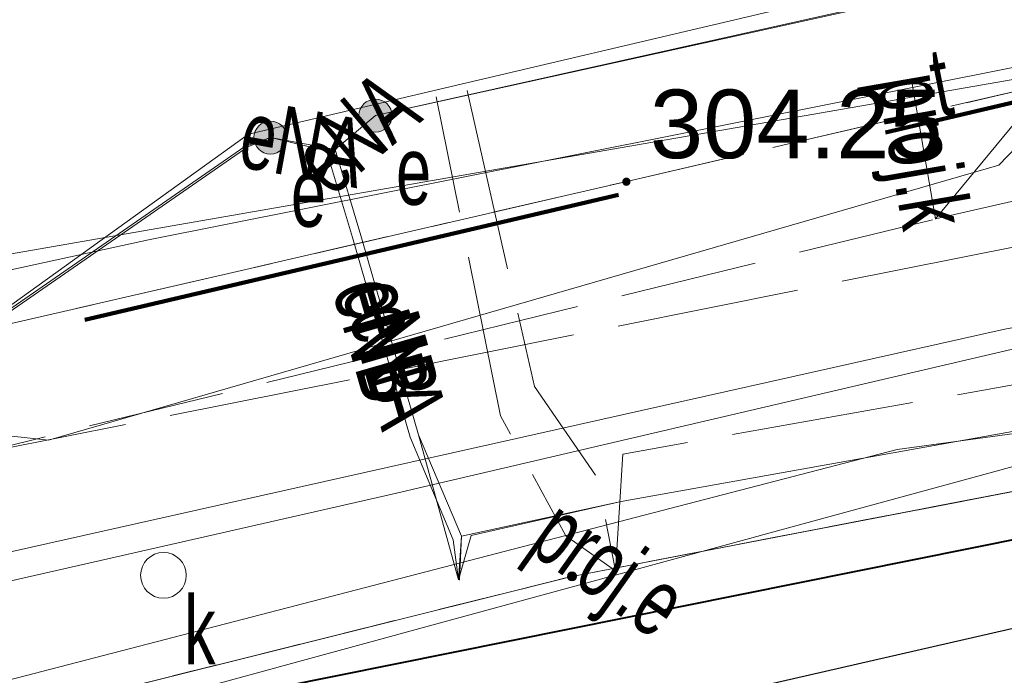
# Model space of a CAD drawing. Header units: metres. Extents: x 6567444 to 13135881, y 5574237 to 11149086.
# Tile 157 of 191: x 6567864.05 to 6567874.82, y 5574562.21 to 5574569.38. Entities that reach past the tile are written whole.
import ezdxf
from ezdxf.enums import TextEntityAlignment as Align

# ---------------------------------------------------------------- set-up
doc = ezdxf.new("R2010")
doc.units = ezdxf.units.M
for name, pattern in [('2.0_1.0', [3, 2, -1]), ('L_0_03', [1, 0.5, -0.5]), ('L_0_04', [1.5, 1, -0.5]), ('L_0_06', [2, 1.5, -0.5]), ('L_2_50', [2.5, 2, -0.5])]:
    doc.linetypes.add(name, pattern=pattern)
for name, color, linetype, lineweight in [('EGB_DzialkaEwidencyjna', 7, 'Continuous', 18), ('EGB_Klasouzytek', 92, 'Continuous', 18), ('EGB_KonturUzytkuGruntowego', 92, 'Continuous', 18), ('EGB_PunktGraniczny', 7, 'Continuous', 18), ('GES_InneUrzadzeniaTowarzyszace_P', 7, 'Continuous', 18), ('GES_PrzewodElektroenergetyczny', 1, 'Continuous', 18), ('GES_PrzewodElektroenergetyczny_Projektowany', 7, 'Continuous', 18), ('GES_PrzewodKanalizacyjny_Projektowany', 7, 'Continuous', 18), ('GES_PrzewodTelekomunikacyjny', 30, 'Continuous', 18), ('GES_PrzewodWodociagowy', 5, 'Continuous', 18), ('GES_UrzadzeniaSiecElektroenergetyczna_P', 7, 'Continuous', 18), ('MP_LINIE_REGULAC', 135, 'Continuous', 40), ('OT_Komunikacja', 7, 'Continuous', 18), ('OTRS', 7, 'Continuous', 13), ('OTRS_O', 7, 'Continuous', 20), ('Z_ZAKRES', 214, 'Continuous', 90)]:
    doc.layers.add(name, color=color, linetype=linetype, lineweight=lineweight)
doc.layers.add('FORMA - Arch 01 - PZT 1 Strefy', color=7, linetype='Continuous')
doc.styles.add('BDOT', font='arial.ttf', dxfattribs={"width": 0.9})
doc.styles.get("Standard").update_dxf_attribs({"font": 'arial.ttf'})
pattern_1 = [(45, (0, 0), (-0.265165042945, 0.265165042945), [])]

# ---------------------------------------------------------------- blocks, each defined once
blk = doc.blocks.new('L_0_02_2')
at = {"color": 0}
blk.add_point((0, 0), dxfattribs=at)
blk = doc.blocks.new('L_0_02_1')
at = {"color": 0}
blk.add_point((0, 0), dxfattribs=at)
blk = doc.blocks.new('EGPG_N')
at = {"linetype": 'Continuous', "lineweight": 13}
blk.add_hatch(color=0, dxfattribs=at).paths.add_polyline_path([(0, -0.1, 1), (0, 0.1, 1)])
at = {"color": 0, "linetype": 'Continuous', "lineweight": 13}
blk.add_circle((0, 0), 0.1, dxfattribs=at)
blk = doc.blocks.new('other_SUPW_O')
at = {"color": 0, "linetype": 'Continuous', "lineweight": 18}
blk.add_circle((0, 0), 0.5, dxfattribs=at)
blk = doc.blocks.new('other_SUEU')
at = {"linetype": 'Continuous', "lineweight": 18}
blk.add_hatch(color=0, dxfattribs=at).paths.add_polyline_path([(0, -0.361, 1), (0, 0.361, 1)])
at = {"color": 0, "linetype": 'Continuous', "lineweight": 18}
blk.add_circle((0, 0), 0.361, dxfattribs=at)
blk = doc.blocks.new('OTRS')
at = {"layer": 'OTRS', "color": 0, "lineweight": -3, "const_width": 0.09}
blk.add_lwpolyline([(-0.045, 0, 1), (0.045, 0, 1)], format="xyb", close=True, dxfattribs=at)
at = {"layer": 'OTRS_O', "color": 0, "style": 'BDOT'}
blk.add_attdef('RZEDNA', (0.514, 0.515), '', height=1.5, dxfattribs=at)
blk = doc.blocks.new('_MDCP')
at = {"layer": 'EGB_DzialkaEwidencyjna', "linetype": 'CONTINUOUS', "lineweight": 18}
for p, q in [((6567927.24, 5574590.43), (6567941.268, 5574593.214)), ((6567844.36, 5574573.98), (6567927.24, 5574590.43)), ((6567870.09, 5574563.29), (6567937.22, 5574576.21)), ((6567937.22, 5574576.21), (6567953.2, 5574485.85)), ((6567848.19, 5574557.83), (6567844.36, 5574573.98)), ((6567921.55, 5574569.11), (6567849.51, 5574552.26)), ((6567946.41, 5574443.1), (6567921.55, 5574569.11)), ((6567848.19, 5574557.83), (6567870.09, 5574563.29)), ((6567870.09, 5574563.29), (6567848.19, 5574557.83)), ((6567849.51, 5574552.26), (6567848.19, 5574557.83)), ((6567953.2, 5574485.85), (6567954.34, 5574479.4)), ((6567954.34, 5574479.4), (6567964.63, 5574421.22)), ((6567945.87, 5574426.93), (6567946.41, 5574443.1)), ((6567941.78, 5574411.28), (6567945.87, 5574426.93)), ((6567964.63, 5574421.22), (6567961.98, 5574385.01)), ((6567926.87, 5574389.48), (6567941.78, 5574411.28)), ((6567903.73, 5574376.76), (6567926.87, 5574389.48)), ((6567961.98, 5574385.01), (6567940.38, 5574379.35)), ((6567940.38, 5574379.35), (6567927.03, 5574350.99)), ((6567864.17, 5574367.81), (6567903.73, 5574376.76)), ((6567869.98, 5574345.11), (6567864.17, 5574367.81)), ((6567921.32, 5574359.06), (6567869.98, 5574345.11)), ((6567923.464, 5574348.631), (6567921.32, 5574359.06)), ((6567927.03, 5574350.99), (6567923.464, 5574348.631))]:
    blk.add_line(p, q, dxfattribs=at)
at = {"layer": 'EGB_Klasouzytek', "lineweight": 18}
for points in [[(6567944.099, 5574577.571), (6567942.63, 5574577.28), (6567937.22, 5574576.21), (6567870.09, 5574563.29), (6567848.19, 5574557.83)], [(6567922.989, 5574350.942), (6567921.32, 5574359.06), (6567869.98, 5574345.11), (6567864.17, 5574367.81), (6567903.73, 5574376.76), (6567926.87, 5574389.48), (6567941.78, 5574411.28), (6567945.87, 5574426.93), (6567946.41, 5574443.1), (6567921.55, 5574569.11), (6567849.51, 5574552.26), (6567848.19, 5574557.83), (6567870.09, 5574563.29), (6567937.22, 5574576.21)]]:
    blk.add_lwpolyline(points, dxfattribs=at)
at = {"layer": 'EGB_KonturUzytkuGruntowego', "linetype": 'L_0_03', "lineweight": 18}
for points in [[(6567944.099, 5574577.571), (6567942.63, 5574577.28), (6567937.22, 5574576.21), (6567870.09, 5574563.29), (6567848.19, 5574557.83), (6567841.64, 5574556.2), (6567819.81, 5574551.02), (6567814.7, 5574549.3), (6567811.96, 5574548.85), (6567810.34, 5574548.58), (6567809.02, 5574546.47), (6567805.83, 5574540.63), (6567799.496, 5574570.502)], [(6567922.989, 5574350.942), (6567921.32, 5574359.06), (6567869.98, 5574345.11), (6567864.17, 5574367.81), (6567903.73, 5574376.76), (6567926.87, 5574389.48), (6567941.78, 5574411.28), (6567945.87, 5574426.93), (6567946.41, 5574443.1), (6567921.55, 5574569.11), (6567849.51, 5574552.26), (6567848.19, 5574557.83), (6567870.09, 5574563.29), (6567937.22, 5574576.21), (6567953.2, 5574485.85)]]:
    blk.add_lwpolyline(points, dxfattribs=at)
at = {"layer": 'EGB_PunktGraniczny'}
blk.add_point((6567870.09, 5574563.29), dxfattribs=at)
at = {"layer": 'GES_PrzewodElektroenergetyczny', "color": 1, "linetype": 'Continuous', "lineweight": 18}
for points in [[(6567867.94, 5574568.33), (6567873.881, 5574569.658), (6567880.075, 5574570.908), (6567909.127, 5574576.204), (6567943.222, 5574582.416)], [(6567867.94, 5574568.33), (6567873.911, 5574569.652), (6567880.105, 5574570.902), (6567928.942, 5574579.805), (6567930.594, 5574580.106), (6567943.224, 5574582.408)], [(6567943.254, 5574582.239), (6567909.127, 5574576.204), (6567889.67, 5574572.763), (6567874.092, 5574569.903), (6567866.549, 5574568.127), (6567863.2, 5574565.721), (6567847.979, 5574563.389), (6567834.386, 5574560.54), (6567829.197, 5574557.801), (6567825.396, 5574554.557), (6567825.286, 5574554.465), (6567823.983, 5574553.351), (6567823.887, 5574553.328), (6567823.56, 5574553.266), (6567822.367, 5574553.026), (6567822.149, 5574553.016), (6567821.707, 5574552.996), (6567817.963, 5574552.826), (6567817.484, 5574552.804), (6567812.181, 5574552.562), (6567800.221, 5574552.715), (6567799.811, 5574552.733), (6567793.499, 5574551.393)], [(6567943.578, 5574580.45), (6567880.22, 5574567.52), (6567879.71, 5574566.23), (6567878.836, 5574565.386), (6567873.65, 5574564.68), (6567858.185, 5574560.669)], [(6567943.578, 5574580.45), (6567880.22, 5574567.52), (6567879.71, 5574566.23), (6567878.836, 5574565.386), (6567873.65, 5574564.68), (6567858.185, 5574560.669)], [(6567838.664, 5574557.463), (6567839.429, 5574557.634), (6567846.812, 5574559.385), (6567851.645, 5574560.446), (6567868.123, 5574564.188), (6567878.034, 5574566.506), (6567891.189, 5574569.42), (6567902.264, 5574571.789), (6567930.529, 5574577.195), (6567943.691, 5574579.824)], [(6567793.655, 5574550.711), (6567800.35, 5574552.06), (6567829.97, 5574558.57), (6567842.31, 5574561.39), (6567850.66, 5574562.54), (6567860.88, 5574565.16), (6567864.36, 5574564.78), (6567874.76, 5574567.79), (6567876.7, 5574569.8), (6567879.43, 5574570.97), (6567880.48, 5574571.46), (6567881.27, 5574571.67)], [(6567793.654, 5574550.715), (6567800.35, 5574552.06), (6567829.97, 5574558.57), (6567842.31, 5574561.39), (6567850.66, 5574562.54), (6567860.88, 5574565.16), (6567864.36, 5574564.78), (6567874.76, 5574567.79), (6567876.7, 5574569.8), (6567879.43, 5574570.97)], [(6567793.506, 5574551.362), (6567799.783, 5574552.712), (6567800.221, 5574552.715), (6567811.977, 5574552.47), (6567815.866, 5574552.65), (6567817.454, 5574552.724), (6567817.933, 5574552.746), (6567821.573, 5574552.914), (6567821.696, 5574552.936), (6567822.149, 5574553.016), (6567823.56, 5574553.266), (6567823.887, 5574553.328), (6567825.286, 5574554.465), (6567825.396, 5574554.557), (6567829.332, 5574557.775), (6567834.269, 5574560.409), (6567848.172, 5574563.348), (6567863.152, 5574565.67), (6567866.512, 5574567.994), (6567866.79, 5574568.09)], [(6567866.79, 5574568.09), (6567866.542, 5574567.987), (6567863.181, 5574565.664), (6567848.2, 5574563.341), (6567834.297, 5574560.402), (6567829.361, 5574557.768), (6567823.918, 5574553.318), (6567821.603, 5574552.908), (6567815.896, 5574552.644), (6567812.008, 5574552.464), (6567799.814, 5574552.707), (6567793.509, 5574551.351)]]:
    blk.add_lwpolyline(points, dxfattribs=at)
at = {"layer": 'GES_PrzewodElektroenergetyczny', "color": 1, "linetype": 'Continuous', "lineweight": 18, "flags": 128}
for points in [[(6567868.85, 5574563.254), (6567868.88, 5574563.73), (6567870.63, 5574564.11), (6567881.7, 5574566.09), (6567907.85, 5574570.96), (6567922.43, 5574574.08), (6567923.04, 5574574.68), (6567924.32, 5574574.08), (6567931.18, 5574575.48), (6567936.08, 5574576.61), (6567936.52, 5574576.27)], [(6567868.85, 5574563.254), (6567868.988, 5574563.738), (6567870.63, 5574564.11), (6567881.7, 5574566.09), (6567907.85, 5574570.96), (6567922.43, 5574574.08), (6567923.04, 5574574.68), (6567924.32, 5574574.08), (6567931.18, 5574575.48), (6567936.08, 5574576.61), (6567936.52, 5574576.27)], [(6567867.94, 5574568.33), (6567867.5, 5574567.96)], [(6567868.86, 5574563.248), (6567868.88, 5574563.73), (6567868.41, 5574564.84), (6567867.78, 5574567.02), (6567867.5, 5574567.96), (6567867.94, 5574568.33)], [(6567866.79, 5574568.09), (6567867.5, 5574567.96)], [(6567868.85, 5574563.254), (6567868.791, 5574563.69), (6567868.319, 5574564.812), (6567867.69, 5574566.997), (6567867.405, 5574567.944), (6567866.79, 5574568.09)], [(6567867.5, 5574567.96), (6567867.78, 5574567.02), (6567868.41, 5574564.84), (6567868.85, 5574563.254)]]:
    blk.add_lwpolyline(points, dxfattribs=at)
at = {"layer": 'GES_PrzewodElektroenergetyczny_Projektowany', "color": 1, "linetype": 'L_2_50', "lineweight": 18}
blk.add_lwpolyline([(6567943.412, 5574581.367), (6567943.17, 5574581.32), (6567913.09, 5574576.12), (6567888.01, 5574572.01), (6567877.14, 5574569.91), (6567875.36, 5574567.7), (6567875.01, 5574566.91), (6567863.39, 5574564.59), (6567846.75, 5574561.93), (6567839.02, 5574560.65), (6567829.79, 5574558.45), (6567816.07, 5574555.81), (6567793.454, 5574551.595)], dxfattribs=at)
at = {"layer": 'GES_PrzewodElektroenergetyczny_Projektowany', "color": 1, "linetype": 'L_2_50', "lineweight": 18, "flags": 128}
for points in [[(6567870.565, 5574563.351), (6567870.646, 5574564.629), (6567878.475, 5574566.016), (6567879.026, 5574567.243), (6567881.557, 5574567.372), (6567883.406, 5574567.496), (6567885.902, 5574567.958), (6567892.652, 5574569.345), (6567901.343, 5574570.978), (6567915.551, 5574573.567), (6567920.174, 5574574.43), (6567923.348, 5574574.738), (6567925.69, 5574575.724), (6567934.258, 5574577.204), (6567936.2, 5574577.389), (6567936.587, 5574576.24)], [(6567868.944, 5574568.606), (6567869.679, 5574565.366), (6567870.368, 5574564.37), (6567870.565, 5574563.351), (6567870.022, 5574563.735), (6567869.309, 5574565.045), (6567868.605, 5574568.537)]]:
    blk.add_lwpolyline(points, dxfattribs=at)
at = {"layer": 'GES_PrzewodKanalizacyjny_Projektowany', "color": 36, "linetype": 'L_0_06', "lineweight": 18}
blk.add_lwpolyline([(6567802.897, 5574571.142), (6567804.15, 5574570.77), (6567822.57, 5574570.72), (6567823.94, 5574565.73), (6567834.83, 5574555.79), (6567851.21, 5574561.61), (6567874.07, 5574567.2), (6567898.27, 5574572.78), (6567918.59, 5574577.15), (6567936.88, 5574581.42)], dxfattribs=at)
at = {"layer": 'GES_PrzewodKanalizacyjny_Projektowany', "color": 36, "linetype": 'L_0_06', "lineweight": 18, "flags": 128}
for points in [[(6567874.07, 5574567.2), (6567877.56, 5574571.43)], [(6567874.07, 5574567.2), (6567873.81, 5574568.7)]]:
    blk.add_lwpolyline(points, dxfattribs=at)
at = {"layer": 'GES_PrzewodTelekomunikacyjny', "color": 30, "linetype": 'Continuous', "lineweight": 18, "flags": 128}
for points in [[(6567840.706, 5574576.993), (6567841.33, 5574573.551), (6567843.613, 5574563.28), (6567869.778, 5574567.833), (6567886.856, 5574570.805)], [(6567928.387, 5574576.441), (6567874.808, 5574565.99), (6567865.525, 5574563.914)], [(6567882.791, 5574570.432), (6567869.778, 5574567.833), (6567865.456, 5574566.97)], [(6567865.456, 5574566.97), (6567845.352, 5574562.592)], [(6567865.525, 5574563.914), (6567846.919, 5574559.742), (6567823.059, 5574554.673), (6567819.6, 5574553.938)]]:
    blk.add_lwpolyline(points, dxfattribs=at)
at = {"layer": 'GES_PrzewodWodociagowy', "color": 5, "linetype": 'Continuous', "lineweight": 18}
blk.add_lwpolyline([(6567933.69, 5574572.61), (6567933.06, 5574572.59), (6567924.48, 5574571.48), (6567923.42, 5574572.32), (6567920.04, 5574574.98), (6567915.01, 5574574.28), (6567879.77, 5574567.11), (6567879.07, 5574566.99), (6567878.14, 5574565.37), (6567860.87, 5574560.66), (6567855.39, 5574559.03), (6567839.4, 5574555.34), (6567836.94, 5574551.59), (6567834.92, 5574548.08), (6567832.61, 5574544.04), (6567830.53, 5574540.71), (6567827.89, 5574537.03), (6567830.01, 5574517.51), (6567828.46, 5574517.24), (6567802.588, 5574511.449)], dxfattribs=at)
at = {"layer": 'MP_LINIE_REGULAC', "linetype": 'Continuous'}
blk.add_lwpolyline([(6567936.85, 5574576.14), (6567822.725, 5574553.2), (6567807.758, 5574533.041), (6567819.961, 5574483.091), (6567828.37, 5574448.208)], dxfattribs=at)
at = {"layer": 'OT_Komunikacja', "color": 7, "linetype": 'L_0_06', "lineweight": 18}
blk.add_lwpolyline([(6567940.636, 5574584.001), (6567918.52, 5574578.59), (6567905.44, 5574575.72), (6567900.9, 5574574.64), (6567885.44, 5574571.03), (6567870.69, 5574567.61), (6567854.92, 5574563.97)], dxfattribs=at)
at = {"layer": 'OT_Komunikacja', "color": 7, "linetype": 'Continuous', "lineweight": 25, "flags": 128}
blk.add_lwpolyline([(6567857.08, 5574558.64), (6567878.36, 5574563.51), (6567907.32, 5574570.28), (6567908.58, 5574572.61), (6567905.5, 5574574.28), (6567905.13, 5574574.52), (6567904.95, 5574574.89), (6567905.03, 5574575.37), (6567905.44, 5574575.72), (6567918.52, 5574578.59), (6567919.7, 5574578.59), (6567920.76, 5574578.35), (6567921.77, 5574577.92), (6567922.83, 5574577.12), (6567923.8, 5574575.84), (6567924.51, 5574574.05), (6567925.03, 5574571.71), (6567925.42, 5574570.12), (6567926.172, 5574565.569), (6567928.182, 5574555.336), (6567929.81, 5574547.284), (6567935.279, 5574519.986)], dxfattribs=at)
at = {"layer": 'OT_Komunikacja', "color": 7, "linetype": 'L_0_06', "lineweight": 18, "flags": 128}
blk.add_lwpolyline([(6567854.92, 5574563.97), (6567870.69, 5574567.61), (6567885.44, 5574571.03), (6567900.9, 5574574.64), (6567905.44, 5574575.72), (6567905.03, 5574575.37), (6567904.95, 5574574.89), (6567905.13, 5574574.52), (6567905.5, 5574574.28), (6567908.58, 5574572.61), (6567907.32, 5574570.28), (6567878.36, 5574563.51), (6567857.08, 5574558.64), (6567851, 5574562.82), (6567850.42, 5574563.07)], close=True, dxfattribs=at)
at = {"layer": 'OT_Komunikacja', "color": 7, "linetype": 'L_0_04', "lineweight": 18, "flags": 128}
blk.add_lwpolyline([(6567947.515, 5574455.698), (6567948.396, 5574450.424), (6567948.648, 5574448.732), (6567948.975, 5574446.476), (6567949.265, 5574444.281), (6567949.478, 5574440.508), (6567949.478, 5574438.827), (6567949.548, 5574436.345), (6567949.466, 5574434.494), (6567949.331, 5574431.506), (6567949.013, 5574428.567), (6567948.397, 5574424.452), (6567947.845, 5574421.592), (6567946.958, 5574417.848), (6567946.194, 5574415.206), (6567944.955, 5574411.463), (6567944.22, 5574409.565), (6567943.335, 5574407.431), (6567941.896, 5574404.446), (6567940.723, 5574402.331), (6567939.781, 5574400.677), (6567938.516, 5574398.665), (6567936.744, 5574396.084), (6567934.465, 5574393.243), (6567932.327, 5574390.844), (6567928.971, 5574387.543), (6567926.7, 5574385.54), (6567925.032, 5574384.195), (6567923.337, 5574382.935), (6567920.797, 5574381.179), (6567917.606, 5574379.366), (6567914.527, 5574377.737), (6567911.816, 5574376.502), (6567909.558, 5574375.579), (6567907.269, 5574374.816), (6567903.606, 5574373.672), (6567899.382, 5574372.528), (6567894.891, 5574371.274), (6567878.894, 5574366.917), (6567867.949, 5574363.87), (6567863.154, 5574362.61), (6567857.11, 5574361.35), (6567856.863, 5574364.456), (6567856.582, 5574368.039), (6567856.09, 5574372.83), (6567857, 5574372.9), (6567856.31, 5574378.9), (6567855.79, 5574382.87), (6567855.18, 5574386.83), (6567854.51, 5574390.76), (6567853.78, 5574394.71), (6567853.05, 5574398.63), (6567852.19, 5574402.6), (6567849.76, 5574413.26), (6567849.89, 5574414.22), (6567851.83, 5574414.67), (6567851.37, 5574416.66), (6567854.58, 5574417.42), (6567850.88, 5574432.39), (6567845.96, 5574431.22), (6567840.92, 5574450.67), (6567838.96, 5574456.25), (6567831.07, 5574490.06), (6567830.27, 5574495.98), (6567829, 5574501.83), (6567827.92, 5574506.7), (6567826.86, 5574511.56), (6567826.08, 5574515.52), (6567825.4, 5574519.47), (6567824.95, 5574522.44), (6567824.5, 5574526.43), (6567824.25, 5574529.43), (6567824.08, 5574532.42), (6567824.01, 5574536.4), (6567824.25, 5574539.41), (6567825.44, 5574545.29), (6567826.09, 5574547.18), (6567826.92, 5574548.98), (6567827.87, 5574550.71), (6567829, 5574552.37), (6567849.24, 5574556.86), (6567847.84, 5574562.43), (6567850.42, 5574563.07), (6567851, 5574562.82), (6567857.08, 5574558.64), (6567878.36, 5574563.51), (6567907.32, 5574570.28), (6567907.73, 5574567.88), (6567878.94, 5574561.2), (6567857.62, 5574556.33), (6567833.07, 5574550.68), (6567832.17, 5574550.48), (6567830.79, 5574549.8), (6567829.67, 5574548.79), (6567828.68, 5574547.02), (6567827.68, 5574544.22), (6567827.06, 5574541.37), (6567826.61, 5574538.33), (6567826.47, 5574535.3), (6567826.62, 5574531.27), (6567826.93, 5574527.32), (6567827.29, 5574523.8), (6567827.81, 5574520.34), (6567828.64, 5574515.44), (6567829.22, 5574512.47), (6567831.34, 5574502.7), (6567832, 5574502.04), (6567832.86, 5574501.86), (6567835.48, 5574490.39), (6567838.69, 5574476.72), (6567840.94, 5574477.22), (6567842.1, 5574472.29), (6567839.84, 5574471.76), (6567843.24, 5574457.14), (6567846.41, 5574443.89), (6567846.82, 5574442.27), (6567847.04, 5574441.61), (6567847.42, 5574441.08), (6567847.97, 5574440.71), (6567848.63, 5574440.56), (6567849.32, 5574440.61), (6567851.19, 5574441.04), (6567854.02, 5574429.39), (6567857.72, 5574414.07), (6567855.38, 5574413.53), (6567854.43, 5574412.7), (6567853.63, 5574411.68), (6567853.17, 5574410.72), (6567853.12, 5574409.71), (6567854.26, 5574404.84), (6567855.51, 5574399), (6567857.01, 5574391.2), (6567857.79, 5574386.18), (6567858.35, 5574382.21), (6567859.02, 5574377.27), (6567859.909, 5574368.887), (6567860.055, 5574367.78), (6567860.402, 5574366.895), (6567861.348, 5574365.757), (6567862.743, 5574365.112), (6567863.812, 5574364.983), (6567864.873, 5574365.082), (6567875.385, 5574368.045), (6567887.169, 5574371.344), (6567894.86, 5574373.433), (6567904.193, 5574375.979), (6567909.986, 5574377.842), (6567913.714, 5574379.575), (6567916.29, 5574380.93), (6567919.833, 5574382.929), (6567921.94, 5574384.465), (6567924.837, 5574386.597), (6567926.974, 5574388.488), (6567928.91, 5574390.273), (6567932.797, 5574394.443), (6567936.263, 5574399.014), (6567938.789, 5574403.047), (6567940.719, 5574406.619), (6567942.6, 5574410.97), (6567944.237, 5574415.951), (6567945.095, 5574418.932), (6567946.005, 5574422.667), (6567946.916, 5574428.255), (6567947.357, 5574433.537), (6567947.446, 5574438.626), (6567947.184, 5574444.294), (6567946.685, 5574448.233), (6567946.054, 5574452.175), (6567945.029, 5574458.386), (6567942.856, 5574469.729), (6567945.871, 5574465.435)], close=True, dxfattribs=at)
at = {"layer": 'Z_ZAKRES', "linetype": '2.0_1.0', "lineweight": 140, "ltscale": 3}
blk.add_lwpolyline([(6567820.407, 5574555.719), (6567847.232, 5574561.997), (6567929.356, 5574581.206), (6567956.443, 5574443.911), (6567955.827, 5574425.481), (6567951.015, 5574407.07), (6567933.777, 5574381.866), (6567907.312, 5574367.318), (6567855.739, 5574355.65), (6567852.582, 5574378.747), (6567848.105, 5574411.572), (6567841.693, 5574438.994), (6567818.946, 5574517.253)], close=True, dxfattribs=at)
at = {"layer": 'EGB_DzialkaEwidencyjna', "linetype": 'Continuous', "xscale": 0.5, "yscale": 0.5, "zscale": 0.5}
for name, rotation in [('L_0_02_2', 194), ('L_0_02_1', 10.89), ('L_0_02_1', 194), ('L_0_02_2', 10.89)]:
    blk.add_blockref(name, (6567870.09, 5574563.29), dxfattribs=dict(at, rotation=rotation))
at = {"layer": 'EGB_PunktGraniczny', "linetype": 'Continuous', "xscale": 0.5, "yscale": 0.5, "zscale": 0.5}
blk.add_blockref('EGPG_N', (6567870.09, 5574563.29), dxfattribs=at)
at = {"layer": 'GES_InneUrzadzeniaTowarzyszace_P', "linetype": 'Continuous', "xscale": 0.5, "yscale": 0.5, "zscale": 0.5}
blk.add_blockref('other_SUPW_O', (6567865.62, 5574563.302), dxfattribs=at)
at = {"layer": 'GES_UrzadzeniaSiecElektroenergetyczna_P', "color": 1, "linetype": 'Continuous', "xscale": 0.5, "yscale": 0.5, "zscale": 0.5}
for p in [(6567867.94, 5574568.33), (6567866.79, 5574568.09)]:
    blk.add_blockref('other_SUEU', p, dxfattribs=at)
at = {"layer": 'OTRS', "xscale": 0.5, "yscale": 0.5, "zscale": 0.5}
blk.add_blockref('OTRS', (6567870.686, 5574567.607, 304.246), dxfattribs=at).add_auto_attribs({'RZEDNA': '304.25'})
at = {"layer": 'GES_InneUrzadzeniaTowarzyszace_P', "color": 7, "lineweight": 15, "width": 0.66}
blk.add_text('k', height=0.75, dxfattribs=at).set_placement((6567865.845, 5574563.077), align=Align.TOP_LEFT)
at = {"layer": 'GES_PrzewodElektroenergetyczny', "color": 1, "lineweight": 15, "width": 0.66}
for s, rotation, p in [('eNA', -319.9, (6567867.72, 5574568.145)), ('eNA', -10.4, (6567867.145, 5574568.025)), ('eNB', -73.9, (6567868.01, 5574565.887)), ('eNB', -73.9, (6567868.113, 5574565.867)), ('eNA', -73.9, (6567868.187, 5574565.611))]:
    blk.add_text(s, height=0.75, rotation=rotation, dxfattribs=at).set_placement(p, align=Align.MIDDLE_CENTER)
at = {"layer": 'GES_PrzewodElektroenergetyczny_Projektowany', "color": 1, "lineweight": 15, "width": 0.66}
blk.add_text('proj.e', height=0.75, rotation=-35.3, dxfattribs=at).set_placement((6567870.505, 5574563.394), align=Align.MIDDLE_CENTER)
at = {"layer": 'GES_PrzewodKanalizacyjny_Projektowany', "color": 36, "lineweight": 15, "width": 0.66}
blk.add_text('proj.k', height=0.75, rotation=-80.2, dxfattribs=at).set_placement((6567873.94, 5574567.95), align=Align.MIDDLE_CENTER)
at = {"layer": 'GES_PrzewodTelekomunikacyjny', "color": 30, "lineweight": 15, "width": 0.66}
blk.add_text('t', height=0.75, rotation=-348.7, dxfattribs=at).set_placement((6567874.124, 5574568.701), align=Align.MIDDLE_CENTER)
at = {"layer": 'GES_UrzadzeniaSiecElektroenergetyczna_P', "color": 1, "lineweight": 15, "width": 0.66}
for p in [(6567868.165, 5574568.105), (6567867.015, 5574567.865)]:
    blk.add_text('e', height=0.75, rotation=-360, dxfattribs=at).set_placement(p, align=Align.TOP_LEFT)
blk = doc.blocks.new('PR1183 Chorzów Metalowców V09_TT')
at = {"layer": 'FORMA - Arch 01 - PZT 1 Strefy', "linetype": 'Continuous', "lineweight": 0, "true_color": 0x577933}
h = blk.add_hatch(dxfattribs=at)
h.set_pattern_fill('ANSI31', color=77, scale=3, style=0)
h.set_pattern_definition(pattern_1)
h.paths.add_polyline_path([(6567829, 5574517.24), (6567842.398, 5574471.118), (6567844.165, 5574471.632), (6567846.931, 5574462.111), (6567846.967, 5574484.472), (6567835.736, 5574536.73), (6567846.642, 5574539.074), (6567844.864, 5574547.35), (6567918.571, 5574563.191), (6567935.605, 5574483.933), (6567930.975, 5574476.768), (6567931.227, 5574475.595), (6567933.57, 5574476.098, 0.216609), (6567938.884, 5574480.085), (6567921.55, 5574567.86), (6567849.267, 5574550.953), (6567830.11, 5574546.47)])
blk = doc.blocks.new('GE.I.6640.1.468.2024_MDCP_dodatkowe pomiary_12.03.2026')
at = {"layer": 'EGB_DzialkaEwidencyjna', "linetype": 'CONTINUOUS', "lineweight": 18}
for p, q in [((6567927.24, 5574590.43), (6567941.268, 5574593.214)), ((6567844.36, 5574573.98), (6567927.24, 5574590.43)), ((6567870.09, 5574563.29), (6567937.22, 5574576.21)), ((6567937.22, 5574576.21), (6567953.2, 5574485.85)), ((6567848.19, 5574557.83), (6567844.36, 5574573.98)), ((6567921.55, 5574569.11), (6567849.51, 5574552.26)), ((6567946.41, 5574443.1), (6567921.55, 5574569.11)), ((6567848.19, 5574557.83), (6567870.09, 5574563.29)), ((6567870.09, 5574563.29), (6567848.19, 5574557.83)), ((6567849.51, 5574552.26), (6567848.19, 5574557.83)), ((6567953.2, 5574485.85), (6567954.34, 5574479.4)), ((6567954.34, 5574479.4), (6567964.63, 5574421.22)), ((6567945.87, 5574426.93), (6567946.41, 5574443.1)), ((6567941.78, 5574411.28), (6567945.87, 5574426.93)), ((6567964.63, 5574421.22), (6567961.98, 5574385.01)), ((6567926.87, 5574389.48), (6567941.78, 5574411.28)), ((6567903.73, 5574376.76), (6567926.87, 5574389.48)), ((6567961.98, 5574385.01), (6567940.38, 5574379.35)), ((6567940.38, 5574379.35), (6567927.03, 5574350.99)), ((6567864.17, 5574367.81), (6567903.73, 5574376.76)), ((6567869.98, 5574345.11), (6567864.17, 5574367.81)), ((6567921.32, 5574359.06), (6567869.98, 5574345.11)), ((6567923.464, 5574348.631), (6567921.32, 5574359.06)), ((6567927.03, 5574350.99), (6567923.464, 5574348.631))]:
    blk.add_line(p, q, dxfattribs=at)
at = {"layer": 'EGB_Klasouzytek', "lineweight": 18}
for points in [[(6567944.099, 5574577.571), (6567942.63, 5574577.28), (6567937.22, 5574576.21), (6567870.09, 5574563.29), (6567848.19, 5574557.83)], [(6567922.989, 5574350.942), (6567921.32, 5574359.06), (6567869.98, 5574345.11), (6567864.17, 5574367.81), (6567903.73, 5574376.76), (6567926.87, 5574389.48), (6567941.78, 5574411.28), (6567945.87, 5574426.93), (6567946.41, 5574443.1), (6567921.55, 5574569.11), (6567849.51, 5574552.26), (6567848.19, 5574557.83), (6567870.09, 5574563.29), (6567937.22, 5574576.21)]]:
    blk.add_lwpolyline(points, dxfattribs=at)
at = {"layer": 'EGB_KonturUzytkuGruntowego', "linetype": 'L_0_03', "lineweight": 18}
for points in [[(6567944.099, 5574577.571), (6567942.63, 5574577.28), (6567937.22, 5574576.21), (6567870.09, 5574563.29), (6567848.19, 5574557.83), (6567841.64, 5574556.2), (6567819.81, 5574551.02), (6567814.7, 5574549.3), (6567811.96, 5574548.85), (6567810.34, 5574548.58), (6567809.02, 5574546.47), (6567805.83, 5574540.63), (6567799.496, 5574570.502)], [(6567922.989, 5574350.942), (6567921.32, 5574359.06), (6567869.98, 5574345.11), (6567864.17, 5574367.81), (6567903.73, 5574376.76), (6567926.87, 5574389.48), (6567941.78, 5574411.28), (6567945.87, 5574426.93), (6567946.41, 5574443.1), (6567921.55, 5574569.11), (6567849.51, 5574552.26), (6567848.19, 5574557.83), (6567870.09, 5574563.29), (6567937.22, 5574576.21), (6567953.2, 5574485.85)]]:
    blk.add_lwpolyline(points, dxfattribs=at)
at = {"layer": 'EGB_PunktGraniczny'}
blk.add_point((6567870.09, 5574563.29), dxfattribs=at)
at = {"layer": 'GES_PrzewodElektroenergetyczny', "color": 1, "linetype": 'Continuous', "lineweight": 18}
for points in [[(6567867.94, 5574568.33), (6567873.881, 5574569.658), (6567880.075, 5574570.908), (6567909.127, 5574576.204), (6567943.222, 5574582.416)], [(6567867.94, 5574568.33), (6567873.911, 5574569.652), (6567880.105, 5574570.902), (6567928.942, 5574579.805), (6567930.594, 5574580.106), (6567943.224, 5574582.408)], [(6567943.254, 5574582.239), (6567909.127, 5574576.204), (6567889.67, 5574572.763), (6567874.092, 5574569.903), (6567866.549, 5574568.127), (6567863.2, 5574565.721), (6567847.979, 5574563.389), (6567834.386, 5574560.54), (6567829.197, 5574557.801), (6567825.396, 5574554.557), (6567825.286, 5574554.465), (6567823.983, 5574553.351), (6567823.887, 5574553.328), (6567823.56, 5574553.266), (6567822.367, 5574553.026), (6567822.149, 5574553.016), (6567821.707, 5574552.996), (6567817.963, 5574552.826), (6567817.484, 5574552.804), (6567812.181, 5574552.562), (6567800.221, 5574552.715), (6567799.811, 5574552.733), (6567793.499, 5574551.393)], [(6567943.578, 5574580.45), (6567880.22, 5574567.52), (6567879.71, 5574566.23), (6567878.836, 5574565.386), (6567873.65, 5574564.68), (6567858.185, 5574560.669)], [(6567943.578, 5574580.45), (6567880.22, 5574567.52), (6567879.71, 5574566.23), (6567878.836, 5574565.386), (6567873.65, 5574564.68), (6567858.185, 5574560.669)], [(6567838.664, 5574557.463), (6567839.429, 5574557.634), (6567846.812, 5574559.385), (6567851.645, 5574560.446), (6567868.123, 5574564.188), (6567878.034, 5574566.506), (6567891.189, 5574569.42), (6567902.264, 5574571.789), (6567930.529, 5574577.195), (6567943.691, 5574579.824)], [(6567793.655, 5574550.711), (6567800.35, 5574552.06), (6567829.97, 5574558.57), (6567842.31, 5574561.39), (6567850.66, 5574562.54), (6567860.88, 5574565.16), (6567864.36, 5574564.78), (6567874.76, 5574567.79), (6567876.7, 5574569.8), (6567879.43, 5574570.97), (6567880.48, 5574571.46), (6567881.27, 5574571.67)], [(6567793.654, 5574550.715), (6567800.35, 5574552.06), (6567829.97, 5574558.57), (6567842.31, 5574561.39), (6567850.66, 5574562.54), (6567860.88, 5574565.16), (6567864.36, 5574564.78), (6567874.76, 5574567.79), (6567876.7, 5574569.8), (6567879.43, 5574570.97)], [(6567793.506, 5574551.362), (6567799.783, 5574552.712), (6567800.221, 5574552.715), (6567811.977, 5574552.47), (6567815.866, 5574552.65), (6567817.454, 5574552.724), (6567817.933, 5574552.746), (6567821.573, 5574552.914), (6567821.696, 5574552.936), (6567822.149, 5574553.016), (6567823.56, 5574553.266), (6567823.887, 5574553.328), (6567825.286, 5574554.465), (6567825.396, 5574554.557), (6567829.332, 5574557.775), (6567834.269, 5574560.409), (6567848.172, 5574563.348), (6567863.152, 5574565.67), (6567866.512, 5574567.994), (6567866.79, 5574568.09)], [(6567866.79, 5574568.09), (6567866.542, 5574567.987), (6567863.181, 5574565.664), (6567848.2, 5574563.341), (6567834.297, 5574560.402), (6567829.361, 5574557.768), (6567823.918, 5574553.318), (6567821.603, 5574552.908), (6567815.896, 5574552.644), (6567812.008, 5574552.464), (6567799.814, 5574552.707), (6567793.509, 5574551.351)]]:
    blk.add_lwpolyline(points, dxfattribs=at)
at = {"layer": 'GES_PrzewodElektroenergetyczny', "color": 1, "linetype": 'Continuous', "lineweight": 18, "flags": 128}
for points in [[(6567868.85, 5574563.254), (6567868.88, 5574563.73), (6567870.63, 5574564.11), (6567881.7, 5574566.09), (6567907.85, 5574570.96), (6567922.43, 5574574.08), (6567923.04, 5574574.68), (6567924.32, 5574574.08), (6567931.18, 5574575.48), (6567936.08, 5574576.61), (6567936.52, 5574576.27)], [(6567868.85, 5574563.254), (6567868.988, 5574563.738), (6567870.63, 5574564.11), (6567881.7, 5574566.09), (6567907.85, 5574570.96), (6567922.43, 5574574.08), (6567923.04, 5574574.68), (6567924.32, 5574574.08), (6567931.18, 5574575.48), (6567936.08, 5574576.61), (6567936.52, 5574576.27)], [(6567867.94, 5574568.33), (6567867.5, 5574567.96)], [(6567868.86, 5574563.248), (6567868.88, 5574563.73), (6567868.41, 5574564.84), (6567867.78, 5574567.02), (6567867.5, 5574567.96), (6567867.94, 5574568.33)], [(6567866.79, 5574568.09), (6567867.5, 5574567.96)], [(6567868.85, 5574563.254), (6567868.791, 5574563.69), (6567868.319, 5574564.812), (6567867.69, 5574566.997), (6567867.405, 5574567.944), (6567866.79, 5574568.09)], [(6567867.5, 5574567.96), (6567867.78, 5574567.02), (6567868.41, 5574564.84), (6567868.85, 5574563.254)]]:
    blk.add_lwpolyline(points, dxfattribs=at)
at = {"layer": 'GES_PrzewodElektroenergetyczny_Projektowany', "color": 1, "linetype": 'L_2_50', "lineweight": 18}
blk.add_lwpolyline([(6567943.412, 5574581.367), (6567943.17, 5574581.32), (6567913.09, 5574576.12), (6567888.01, 5574572.01), (6567877.14, 5574569.91), (6567875.36, 5574567.7), (6567875.01, 5574566.91), (6567863.39, 5574564.59), (6567846.75, 5574561.93), (6567839.02, 5574560.65), (6567829.79, 5574558.45), (6567816.07, 5574555.81), (6567793.454, 5574551.595)], dxfattribs=at)
at = {"layer": 'GES_PrzewodElektroenergetyczny_Projektowany', "color": 1, "linetype": 'L_2_50', "lineweight": 18, "flags": 128}
for points in [[(6567870.565, 5574563.351), (6567870.646, 5574564.629), (6567878.475, 5574566.016), (6567879.026, 5574567.243), (6567881.557, 5574567.372), (6567883.406, 5574567.496), (6567885.902, 5574567.958), (6567892.652, 5574569.345), (6567901.343, 5574570.978), (6567915.551, 5574573.567), (6567920.174, 5574574.43), (6567923.348, 5574574.738), (6567925.69, 5574575.724), (6567934.258, 5574577.204), (6567936.2, 5574577.389), (6567936.587, 5574576.24)], [(6567868.944, 5574568.606), (6567869.679, 5574565.366), (6567870.368, 5574564.37), (6567870.565, 5574563.351), (6567870.022, 5574563.735), (6567869.309, 5574565.045), (6567868.605, 5574568.537)]]:
    blk.add_lwpolyline(points, dxfattribs=at)
at = {"layer": 'GES_PrzewodKanalizacyjny_Projektowany', "color": 36, "linetype": 'L_0_06', "lineweight": 18}
blk.add_lwpolyline([(6567802.897, 5574571.142), (6567804.15, 5574570.77), (6567822.57, 5574570.72), (6567823.94, 5574565.73), (6567834.83, 5574555.79), (6567851.21, 5574561.61), (6567874.07, 5574567.2), (6567898.27, 5574572.78), (6567918.59, 5574577.15), (6567936.88, 5574581.42)], dxfattribs=at)
at = {"layer": 'GES_PrzewodKanalizacyjny_Projektowany', "color": 36, "linetype": 'L_0_06', "lineweight": 18, "flags": 128}
for points in [[(6567874.07, 5574567.2), (6567877.56, 5574571.43)], [(6567874.07, 5574567.2), (6567873.81, 5574568.7)]]:
    blk.add_lwpolyline(points, dxfattribs=at)
at = {"layer": 'GES_PrzewodTelekomunikacyjny', "color": 30, "linetype": 'Continuous', "lineweight": 18, "flags": 128}
for points in [[(6567840.706, 5574576.993), (6567841.33, 5574573.551), (6567843.613, 5574563.28), (6567869.778, 5574567.833), (6567886.856, 5574570.805)], [(6567928.387, 5574576.441), (6567874.808, 5574565.99), (6567865.525, 5574563.914)], [(6567882.791, 5574570.432), (6567869.778, 5574567.833), (6567865.456, 5574566.97)], [(6567865.456, 5574566.97), (6567845.352, 5574562.592)], [(6567865.525, 5574563.914), (6567846.919, 5574559.742), (6567823.059, 5574554.673), (6567819.6, 5574553.938)]]:
    blk.add_lwpolyline(points, dxfattribs=at)
at = {"layer": 'GES_PrzewodWodociagowy', "color": 5, "linetype": 'Continuous', "lineweight": 18}
blk.add_lwpolyline([(6567933.69, 5574572.61), (6567933.06, 5574572.59), (6567924.48, 5574571.48), (6567923.42, 5574572.32), (6567920.04, 5574574.98), (6567915.01, 5574574.28), (6567879.77, 5574567.11), (6567879.07, 5574566.99), (6567878.14, 5574565.37), (6567860.87, 5574560.66), (6567855.39, 5574559.03), (6567839.4, 5574555.34), (6567836.94, 5574551.59), (6567834.92, 5574548.08), (6567832.61, 5574544.04), (6567830.53, 5574540.71), (6567827.89, 5574537.03), (6567830.01, 5574517.51), (6567828.46, 5574517.24), (6567802.588, 5574511.449)], dxfattribs=at)
at = {"layer": 'MP_LINIE_REGULAC', "linetype": 'Continuous'}
blk.add_lwpolyline([(6567936.85, 5574576.14), (6567822.725, 5574553.2), (6567807.758, 5574533.041), (6567819.961, 5574483.091), (6567828.37, 5574448.208)], dxfattribs=at)
at = {"layer": 'OT_Komunikacja', "color": 7, "linetype": 'L_0_06', "lineweight": 18}
blk.add_lwpolyline([(6567940.636, 5574584.001), (6567918.52, 5574578.59), (6567905.44, 5574575.72), (6567900.9, 5574574.64), (6567885.44, 5574571.03), (6567870.69, 5574567.61), (6567854.92, 5574563.97)], dxfattribs=at)
at = {"layer": 'OT_Komunikacja', "color": 7, "linetype": 'Continuous', "lineweight": 25, "flags": 128}
blk.add_lwpolyline([(6567857.08, 5574558.64), (6567878.36, 5574563.51), (6567907.32, 5574570.28), (6567908.58, 5574572.61), (6567905.5, 5574574.28), (6567905.13, 5574574.52), (6567904.95, 5574574.89), (6567905.03, 5574575.37), (6567905.44, 5574575.72), (6567918.52, 5574578.59), (6567919.7, 5574578.59), (6567920.76, 5574578.35), (6567921.77, 5574577.92), (6567922.83, 5574577.12), (6567923.8, 5574575.84), (6567924.51, 5574574.05), (6567925.03, 5574571.71), (6567925.42, 5574570.12), (6567926.172, 5574565.569), (6567928.182, 5574555.336), (6567929.81, 5574547.284), (6567935.279, 5574519.986)], dxfattribs=at)
at = {"layer": 'OT_Komunikacja', "color": 7, "linetype": 'L_0_06', "lineweight": 18, "flags": 128}
blk.add_lwpolyline([(6567854.92, 5574563.97), (6567870.69, 5574567.61), (6567885.44, 5574571.03), (6567900.9, 5574574.64), (6567905.44, 5574575.72), (6567905.03, 5574575.37), (6567904.95, 5574574.89), (6567905.13, 5574574.52), (6567905.5, 5574574.28), (6567908.58, 5574572.61), (6567907.32, 5574570.28), (6567878.36, 5574563.51), (6567857.08, 5574558.64), (6567851, 5574562.82), (6567850.42, 5574563.07)], close=True, dxfattribs=at)
at = {"layer": 'OT_Komunikacja', "color": 7, "linetype": 'L_0_04', "lineweight": 18, "flags": 128}
blk.add_lwpolyline([(6567947.515, 5574455.698), (6567948.396, 5574450.424), (6567948.648, 5574448.732), (6567948.975, 5574446.476), (6567949.265, 5574444.281), (6567949.478, 5574440.508), (6567949.478, 5574438.827), (6567949.548, 5574436.345), (6567949.466, 5574434.494), (6567949.331, 5574431.506), (6567949.013, 5574428.567), (6567948.397, 5574424.452), (6567947.845, 5574421.592), (6567946.958, 5574417.848), (6567946.194, 5574415.206), (6567944.955, 5574411.463), (6567944.22, 5574409.565), (6567943.335, 5574407.431), (6567941.896, 5574404.446), (6567940.723, 5574402.331), (6567939.781, 5574400.677), (6567938.516, 5574398.665), (6567936.744, 5574396.084), (6567934.465, 5574393.243), (6567932.327, 5574390.844), (6567928.971, 5574387.543), (6567926.7, 5574385.54), (6567925.032, 5574384.195), (6567923.337, 5574382.935), (6567920.797, 5574381.179), (6567917.606, 5574379.366), (6567914.527, 5574377.737), (6567911.816, 5574376.502), (6567909.558, 5574375.579), (6567907.269, 5574374.816), (6567903.606, 5574373.672), (6567899.382, 5574372.528), (6567894.891, 5574371.274), (6567878.894, 5574366.917), (6567867.949, 5574363.87), (6567863.154, 5574362.61), (6567857.11, 5574361.35), (6567856.863, 5574364.456), (6567856.582, 5574368.039), (6567856.09, 5574372.83), (6567857, 5574372.9), (6567856.31, 5574378.9), (6567855.79, 5574382.87), (6567855.18, 5574386.83), (6567854.51, 5574390.76), (6567853.78, 5574394.71), (6567853.05, 5574398.63), (6567852.19, 5574402.6), (6567849.76, 5574413.26), (6567849.89, 5574414.22), (6567851.83, 5574414.67), (6567851.37, 5574416.66), (6567854.58, 5574417.42), (6567850.88, 5574432.39), (6567845.96, 5574431.22), (6567840.92, 5574450.67), (6567838.96, 5574456.25), (6567831.07, 5574490.06), (6567830.27, 5574495.98), (6567829, 5574501.83), (6567827.92, 5574506.7), (6567826.86, 5574511.56), (6567826.08, 5574515.52), (6567825.4, 5574519.47), (6567824.95, 5574522.44), (6567824.5, 5574526.43), (6567824.25, 5574529.43), (6567824.08, 5574532.42), (6567824.01, 5574536.4), (6567824.25, 5574539.41), (6567825.44, 5574545.29), (6567826.09, 5574547.18), (6567826.92, 5574548.98), (6567827.87, 5574550.71), (6567829, 5574552.37), (6567849.24, 5574556.86), (6567847.84, 5574562.43), (6567850.42, 5574563.07), (6567851, 5574562.82), (6567857.08, 5574558.64), (6567878.36, 5574563.51), (6567907.32, 5574570.28), (6567907.73, 5574567.88), (6567878.94, 5574561.2), (6567857.62, 5574556.33), (6567833.07, 5574550.68), (6567832.17, 5574550.48), (6567830.79, 5574549.8), (6567829.67, 5574548.79), (6567828.68, 5574547.02), (6567827.68, 5574544.22), (6567827.06, 5574541.37), (6567826.61, 5574538.33), (6567826.47, 5574535.3), (6567826.62, 5574531.27), (6567826.93, 5574527.32), (6567827.29, 5574523.8), (6567827.81, 5574520.34), (6567828.64, 5574515.44), (6567829.22, 5574512.47), (6567831.34, 5574502.7), (6567832, 5574502.04), (6567832.86, 5574501.86), (6567835.48, 5574490.39), (6567838.69, 5574476.72), (6567840.94, 5574477.22), (6567842.1, 5574472.29), (6567839.84, 5574471.76), (6567843.24, 5574457.14), (6567846.41, 5574443.89), (6567846.82, 5574442.27), (6567847.04, 5574441.61), (6567847.42, 5574441.08), (6567847.97, 5574440.71), (6567848.63, 5574440.56), (6567849.32, 5574440.61), (6567851.19, 5574441.04), (6567854.02, 5574429.39), (6567857.72, 5574414.07), (6567855.38, 5574413.53), (6567854.43, 5574412.7), (6567853.63, 5574411.68), (6567853.17, 5574410.72), (6567853.12, 5574409.71), (6567854.26, 5574404.84), (6567855.51, 5574399), (6567857.01, 5574391.2), (6567857.79, 5574386.18), (6567858.35, 5574382.21), (6567859.02, 5574377.27), (6567859.909, 5574368.887), (6567860.055, 5574367.78), (6567860.402, 5574366.895), (6567861.348, 5574365.757), (6567862.743, 5574365.112), (6567863.812, 5574364.983), (6567864.873, 5574365.082), (6567875.385, 5574368.045), (6567887.169, 5574371.344), (6567894.86, 5574373.433), (6567904.193, 5574375.979), (6567909.986, 5574377.842), (6567913.714, 5574379.575), (6567916.29, 5574380.93), (6567919.833, 5574382.929), (6567921.94, 5574384.465), (6567924.837, 5574386.597), (6567926.974, 5574388.488), (6567928.91, 5574390.273), (6567932.797, 5574394.443), (6567936.263, 5574399.014), (6567938.789, 5574403.047), (6567940.719, 5574406.619), (6567942.6, 5574410.97), (6567944.237, 5574415.951), (6567945.095, 5574418.932), (6567946.005, 5574422.667), (6567946.916, 5574428.255), (6567947.357, 5574433.537), (6567947.446, 5574438.626), (6567947.184, 5574444.294), (6567946.685, 5574448.233), (6567946.054, 5574452.175), (6567945.029, 5574458.386), (6567942.856, 5574469.729), (6567945.871, 5574465.435)], close=True, dxfattribs=at)
at = {"layer": 'Z_ZAKRES', "linetype": '2.0_1.0', "lineweight": 140, "ltscale": 3}
blk.add_lwpolyline([(6567820.407, 5574555.719), (6567847.232, 5574561.997), (6567929.356, 5574581.206), (6567956.443, 5574443.911), (6567955.827, 5574425.481), (6567951.015, 5574407.07), (6567933.777, 5574381.866), (6567907.312, 5574367.318), (6567855.739, 5574355.65), (6567852.582, 5574378.747), (6567848.105, 5574411.572), (6567841.693, 5574438.994), (6567818.946, 5574517.253)], close=True, dxfattribs=at)
at = {"layer": 'EGB_DzialkaEwidencyjna', "linetype": 'Continuous', "xscale": 0.5, "yscale": 0.5, "zscale": 0.5}
for name, rotation in [('L_0_02_2', 194), ('L_0_02_1', 10.89), ('L_0_02_1', 194), ('L_0_02_2', 10.89)]:
    blk.add_blockref(name, (6567870.09, 5574563.29), dxfattribs=dict(at, rotation=rotation))
at = {"layer": 'EGB_PunktGraniczny', "linetype": 'Continuous', "xscale": 0.5, "yscale": 0.5, "zscale": 0.5}
blk.add_blockref('EGPG_N', (6567870.09, 5574563.29), dxfattribs=at)
at = {"layer": 'GES_InneUrzadzeniaTowarzyszace_P', "linetype": 'Continuous', "xscale": 0.5, "yscale": 0.5, "zscale": 0.5}
blk.add_blockref('other_SUPW_O', (6567865.62, 5574563.302), dxfattribs=at)
at = {"layer": 'GES_UrzadzeniaSiecElektroenergetyczna_P', "color": 1, "linetype": 'Continuous', "xscale": 0.5, "yscale": 0.5, "zscale": 0.5}
for p in [(6567867.94, 5574568.33), (6567866.79, 5574568.09)]:
    blk.add_blockref('other_SUEU', p, dxfattribs=at)
at = {"layer": 'OTRS', "xscale": 0.5, "yscale": 0.5, "zscale": 0.5}
blk.add_blockref('OTRS', (6567870.686, 5574567.607, 304.246), dxfattribs=at).add_auto_attribs({'RZEDNA': '304.25'})
at = {"layer": 'GES_InneUrzadzeniaTowarzyszace_P', "color": 7, "lineweight": 15, "width": 0.66}
blk.add_text('k', height=0.75, dxfattribs=at).set_placement((6567865.845, 5574563.077), align=Align.TOP_LEFT)
at = {"layer": 'GES_PrzewodElektroenergetyczny', "color": 1, "lineweight": 15, "width": 0.66}
for s, rotation, p in [('eNA', -319.9, (6567867.72, 5574568.145)), ('eNA', -10.4, (6567867.145, 5574568.025)), ('eNB', -73.9, (6567868.01, 5574565.887)), ('eNB', -73.9, (6567868.113, 5574565.867)), ('eNA', -73.9, (6567868.187, 5574565.611))]:
    blk.add_text(s, height=0.75, rotation=rotation, dxfattribs=at).set_placement(p, align=Align.MIDDLE_CENTER)
at = {"layer": 'GES_PrzewodElektroenergetyczny_Projektowany', "color": 1, "lineweight": 15, "width": 0.66}
blk.add_text('proj.e', height=0.75, rotation=-35.3, dxfattribs=at).set_placement((6567870.505, 5574563.394), align=Align.MIDDLE_CENTER)
at = {"layer": 'GES_PrzewodKanalizacyjny_Projektowany', "color": 36, "lineweight": 15, "width": 0.66}
blk.add_text('proj.k', height=0.75, rotation=-80.2, dxfattribs=at).set_placement((6567873.94, 5574567.95), align=Align.MIDDLE_CENTER)
at = {"layer": 'GES_PrzewodTelekomunikacyjny', "color": 30, "lineweight": 15, "width": 0.66}
blk.add_text('t', height=0.75, rotation=-348.7, dxfattribs=at).set_placement((6567874.124, 5574568.701), align=Align.MIDDLE_CENTER)
at = {"layer": 'GES_UrzadzeniaSiecElektroenergetyczna_P', "color": 1, "lineweight": 15, "width": 0.66}
for p in [(6567868.165, 5574568.105), (6567867.015, 5574567.865)]:
    blk.add_text('e', height=0.75, rotation=-360, dxfattribs=at).set_placement(p, align=Align.TOP_LEFT)

msp = doc.modelspace()

# ---------------------------------------------------------------- block references
at = {"layer": 'Defpoints'}
msp.add_blockref('GE.I.6640.1.468.2024_MDCP_dodatkowe pomiary_12.03.2026', (0, 0), dxfattribs=at)

# ---------------------------------------------------------------- next in the draw order: block references
msp.add_blockref('PR1183 Chorzów Metalowców V09_TT', (0, 1.25))

# ---------------------------------------------------------------- next in the draw order: block references
msp.add_blockref('_MDCP', (0, 0))

# ---------------------------------------------------------------- next in the draw order: hatches: boundary and pattern name
at = {"layer": 'FORMA - Arch 01 - PZT 1 Strefy', "linetype": 'Continuous', "lineweight": 0, "true_color": 0x577933}
h = msp.add_hatch(dxfattribs=at)
h.set_pattern_fill('ANSI31', color=77, scale=3, style=0)
h.set_pattern_definition(pattern_1)
h.paths.add_polyline_path([(6567829, 5574517.24), (6567842.398, 5574471.118), (6567844.165, 5574471.632), (6567846.931, 5574462.111), (6567846.967, 5574484.472), (6567835.736, 5574536.73), (6567846.642, 5574539.074), (6567844.864, 5574547.35), (6567918.571, 5574563.191), (6567935.605, 5574483.933), (6567930.975, 5574476.768), (6567931.227, 5574475.595), (6567933.57, 5574476.098, 0.216609), (6567938.884, 5574480.085), (6567921.55, 5574567.86), (6567849.267, 5574550.953), (6567830.11, 5574546.47)])

doc.saveas('drawing.dxf')
